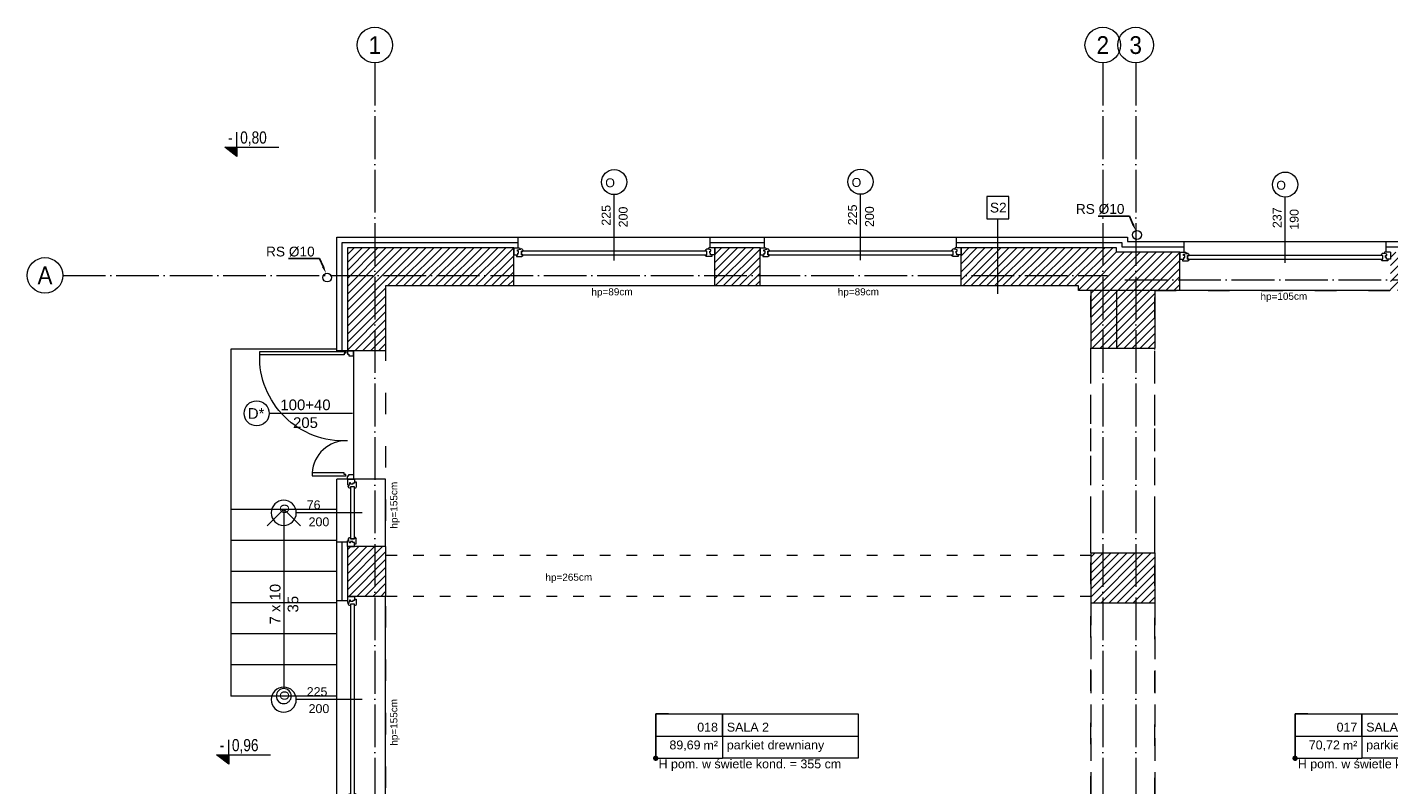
# Model space of a CAD drawing. Header units: millimetres. Extents: x 6506 to 39690, y 4581 to 25261.
# Tile 10 of 27: x 12933 to 14464, y 19040 to 19892. Entities that reach past the tile are written whole.
import ezdxf
from ezdxf import colors
from ezdxf.entities.mleader import LeaderData, LeaderLine
from ezdxf.enums import TextEntityAlignment as Align
from ezdxf.math import Vec2, Vec3

# ---------------------------------------------------------------- set-up
doc = ezdxf.new("R2010")
doc.units = ezdxf.units.MM
for name, pattern in [('ACAD_ISO03W100', [30, 12, -18]), ('ACAD_ISO04W100', [30, 24, -3, 0, -3]), ('DASHED', [19.05, 12.7, -6.35]), ('Osie$0$CONTINOUS', [0])]:
    doc.linetypes.add(name, pattern=pattern)
doc.layers.get('0').update_dxf_attribs({"color": 251, "lineweight": 5})
for name, color, linetype, lineweight in [('A_HATCH', 251, 'Continuous', 5), ('A_IZOLEACJA TERMI_PROJEKTOWANA', 251, 'Continuous', 5), ('A_KONST_ISTNIEJĄCE', 251, 'Continuous', 5), ('A_OPISY', 251, 'Continuous', 5), ('A_OSIE KONSTRUKCYJNE', 251, 'ACAD_ISO04W100', 5), ('A_RYNNY', 251, 'Continuous', 5), ('A_STOLARKA OKIENNA', 251, 'Continuous', 5), ('A_TEKST', 251, 'Continuous', 5), ('A_WIDOK', 251, 'Continuous', 5), ('A_WIDOK-NAD', 251, 'DASHED', 5), ('AA OPISY', 251, 'Continuous', 5)]:
    doc.layers.add(name, color=color, linetype=linetype, lineweight=lineweight)
doc.layers.add('A_NIEWIDOCZNE  POMOCNICZE', color=251, linetype='ACAD_ISO03W100', lineweight=5, plot=False)
doc.styles.add('APLUS', font='arial.ttf', dxfattribs={"width": 0.6})
doc.styles.add('ARIAL', font='arial.ttf')
doc.styles.add('DEMIURG_100_opisy', font='arial.ttf', dxfattribs={"width": 0.9, "height": 20})
doc.styles.get("Standard").update_dxf_attribs({"font": 'arial.ttf'})
doc.linetypes.add('BATTING', pattern='A,0.0001,-0.1,[134,ltypeshp.shx,S=0.1,R=0,X=-0.1,Y=0],-0.2,[134,ltypeshp.shx,S=0.1,R=180,X=0.1,Y=0],-0.1', length=0.4001)

# ---------------------------------------------------------------- blocks, each defined once
blk = doc.blocks.new('*U57')
for p, q in [((-37, 0), (-37, -8)), ((-37, 0), (-30.3, 0)), ((-37, 0), (-37, -8)), ((-30.3, 0), (-29.7, -1.6)), ((193.3, 0), (192.7, -1.6)), ((200, 0), (193.3, 0)), ((200, 0), (200, -8)), ((-37, -8), (-33.8, -8)), ((-33.8, -8), (-33.8, -9.9)), ((-33.8, -8), (-32.4, -8)), ((-33.8, -9.9), (-27.9, -9.9)), ((-32.8, -2.4), (-29.7, -1.6)), ((-32.8, -3.7), (-32.8, -2.4)), ((-31.4, -3.7), (-32.8, -3.7)), ((-32.4, -8), (-32.4, -6.1)), ((-32.4, -6.1), (-31.4, -6.1)), ((-31.4, -6.1), (-31.4, -3.7)), ((-29.7, -1.6), (-28.9, -1.6)), ((-28.9, -1.6), (-29, -1)), ((-28.2, -8), (-28.2, -3.7)), ((-28.2, -3.7), (-26.6, -3.7)), ((-26.7, -8), (-28.2, -8)), ((-26.7, -9), (-26.7, -8)), ((191.2, -3.7), (189.6, -3.7)), ((189.7, -9), (189.7, -8)), ((189.7, -8), (191.2, -8)), ((196.8, -9.9), (190.9, -9.9)), ((191.2, -8), (191.2, -3.7)), ((191.9, -1.6), (192, -1)), ((192.7, -1.6), (191.9, -1.6)), ((195.8, -2.4), (192.7, -1.6)), ((194.4, -6.1), (194.4, -3.7)), ((194.4, -3.7), (195.8, -3.7)), ((195.4, -6.1), (194.4, -6.1)), ((195.4, -8), (195.4, -6.1)), ((196.8, -8), (195.4, -8)), ((195.8, -3.7), (195.8, -2.4)), ((200, -8), (196.8, -8)), ((196.8, -8), (196.8, -9.9))]:
    blk.add_line(p, q)
blk.add_lwpolyline([(-28.2, -3.7), (191.2, -3.7), (191.2, -8), (-28.2, -8)], close=True)
for centre, radius, start, end in [((-29.1, -3.5), 2.51, 356.8105, 86.8105), ((-28, -8.4), 1.5, 273.3553, 335.6854), ((192.1, -3.5), 2.51, 93.1895, 183.1895), ((191, -8.4), 1.5, 204.3146, 266.6447)]:
    blk.add_arc(centre, radius, start, end)
blk = doc.blocks.new('*U58')
for p, q in [((-26, 0), (-26, -8)), ((-26, 0), (-19.4, 0)), ((-26, 0), (-26, -8)), ((-19.4, 0), (-18.8, -1.6)), ((193.3, 0), (192.7, -1.6)), ((200, 0), (193.3, 0)), ((200, 0), (200, -8)), ((-26, -8), (-22.8, -8)), ((-22.8, -8), (-22.8, -9.9)), ((-22.8, -8), (-21.4, -8)), ((-22.8, -9.9), (-17, -9.9)), ((-21.8, -2.4), (-18.8, -1.6)), ((-21.8, -3.7), (-21.8, -2.4)), ((-20.4, -3.7), (-21.8, -3.7)), ((-21.4, -8), (-21.4, -6.1)), ((-21.4, -6.1), (-20.4, -6.1)), ((-20.4, -6.1), (-20.4, -3.7)), ((-18.8, -1.6), (-17.9, -1.6)), ((-17.9, -1.6), (-18, -1)), ((-17.3, -8), (-17.3, -3.7)), ((-17.3, -3.7), (-15.7, -3.7)), ((-15.7, -8), (-17.3, -8)), ((-15.7, -9), (-15.7, -8)), ((191.2, -3.7), (189.6, -3.7)), ((189.7, -9), (189.7, -8)), ((189.7, -8), (191.2, -8)), ((196.8, -9.9), (190.9, -9.9)), ((191.2, -8), (191.2, -3.7)), ((191.9, -1.6), (192, -1)), ((192.7, -1.6), (191.9, -1.6)), ((195.8, -2.4), (192.7, -1.6)), ((194.4, -6.1), (194.4, -3.7)), ((194.4, -3.7), (195.8, -3.7)), ((195.4, -6.1), (194.4, -6.1)), ((195.4, -8), (195.4, -6.1)), ((196.8, -8), (195.4, -8)), ((195.8, -3.7), (195.8, -2.4)), ((200, -8), (196.8, -8)), ((196.8, -8), (196.8, -9.9))]:
    blk.add_line(p, q)
blk.add_lwpolyline([(-17.3, -3.7), (191.2, -3.7), (191.2, -8), (-17.3, -8)], close=True)
for centre, radius, start, end in [((-18.2, -3.5), 2.51, 356.8105, 86.8105), ((-17.1, -8.4), 1.5, 273.3553, 335.6854), ((192.1, -3.5), 2.51, 93.1895, 183.1895), ((191, -8.4), 1.5, 204.3146, 266.6447)]:
    blk.add_arc(centre, radius, start, end)
blk = doc.blocks.new('*U59')
for p, q in [((-26, 0), (-26, -8)), ((-26, 0), (-19.3, 0)), ((-26, 0), (-26, -8)), ((-19.3, 0), (-18.7, -1.6)), ((193.3, 0), (192.7, -1.6)), ((200, 0), (193.3, 0)), ((200, 0), (200, -8)), ((-26, -8), (-22.8, -8)), ((-22.8, -8), (-22.8, -9.9)), ((-22.8, -8), (-21.4, -8)), ((-22.8, -9.9), (-16.9, -9.9)), ((-21.8, -2.4), (-18.7, -1.6)), ((-21.8, -3.7), (-21.8, -2.4)), ((-20.4, -3.7), (-21.8, -3.7)), ((-21.4, -8), (-21.4, -6.1)), ((-21.4, -6.1), (-20.4, -6.1)), ((-20.4, -6.1), (-20.4, -3.7)), ((-18.7, -1.6), (-17.9, -1.6)), ((-17.9, -1.6), (-18, -1)), ((-17.2, -8), (-17.2, -3.7)), ((-17.2, -3.7), (-15.6, -3.7)), ((-15.7, -8), (-17.2, -8)), ((-15.7, -9), (-15.7, -8)), ((191.2, -3.7), (189.6, -3.7)), ((189.7, -9), (189.7, -8)), ((189.7, -8), (191.2, -8)), ((196.8, -9.9), (190.9, -9.9)), ((191.2, -8), (191.2, -3.7)), ((191.9, -1.6), (192, -1)), ((192.7, -1.6), (191.9, -1.6)), ((195.8, -2.4), (192.7, -1.6)), ((194.4, -6.1), (194.4, -3.7)), ((194.4, -3.7), (195.8, -3.7)), ((195.4, -6.1), (194.4, -6.1)), ((195.4, -8), (195.4, -6.1)), ((196.8, -8), (195.4, -8)), ((195.8, -3.7), (195.8, -2.4)), ((200, -8), (196.8, -8)), ((196.8, -8), (196.8, -9.9))]:
    blk.add_line(p, q)
blk.add_lwpolyline([(-17.2, -3.7), (191.2, -3.7), (191.2, -8), (-17.2, -8)], close=True)
for centre, radius, start, end in [((-18.1, -3.5), 2.51, 356.8105, 86.8105), ((-17, -8.4), 1.5, 273.3553, 335.6854), ((192.1, -3.5), 2.51, 93.1895, 183.1895), ((191, -8.4), 1.5, 204.3146, 266.6447)]:
    blk.add_arc(centre, radius, start, end)
blk = doc.blocks.new('*U62')
for p, q in [((118, 0), (118, -8)), ((118, 0), (124.7, 0)), ((118, 0), (118, -8)), ((124.7, 0), (125.3, -1.6)), ((187.3, 0), (186.7, -1.6)), ((194, 0), (187.3, 0)), ((194, 0), (194, -8)), ((118, -8), (121.2, -8)), ((121.2, -8), (121.2, -9.9)), ((121.2, -8), (122.6, -8)), ((121.2, -9.9), (127.1, -9.9)), ((122.2, -2.4), (125.3, -1.6)), ((122.2, -3.7), (122.2, -2.4)), ((123.6, -3.7), (122.2, -3.7)), ((122.6, -8), (122.6, -6.1)), ((122.6, -6.1), (123.6, -6.1)), ((123.6, -6.1), (123.6, -3.7)), ((125.3, -1.6), (126.1, -1.6)), ((126.1, -1.6), (126, -1)), ((126.8, -8), (126.8, -3.7)), ((126.8, -3.7), (128.4, -3.7)), ((128.3, -8), (126.8, -8)), ((128.3, -9), (128.3, -8)), ((185.2, -3.7), (183.6, -3.7)), ((183.7, -9), (183.7, -8)), ((183.7, -8), (185.2, -8)), ((190.8, -9.9), (184.9, -9.9)), ((185.2, -8), (185.2, -3.7)), ((185.9, -1.6), (186, -1)), ((186.7, -1.6), (185.9, -1.6)), ((189.8, -2.4), (186.7, -1.6)), ((188.4, -6.1), (188.4, -3.7)), ((188.4, -3.7), (189.8, -3.7)), ((189.4, -6.1), (188.4, -6.1)), ((189.4, -8), (189.4, -6.1)), ((190.8, -8), (189.4, -8)), ((189.8, -3.7), (189.8, -2.4)), ((194, -8), (190.8, -8)), ((190.8, -8), (190.8, -9.9))]:
    blk.add_line(p, q)
blk.add_lwpolyline([(126.8, -3.7), (185.2, -3.7), (185.2, -8), (126.8, -8)], close=True)
for centre, radius, start, end in [((125.9, -3.5), 2.51, 356.8105, 86.8105), ((127, -8.4), 1.5, 273.3553, 335.6854), ((186.1, -3.5), 2.51, 93.1895, 183.1895), ((185, -8.4), 1.5, 204.3146, 266.6447)]:
    blk.add_arc(centre, radius, start, end)
blk = doc.blocks.new('*U63')
for p, q in [((-26, 0), (-26, -8)), ((-26, 0), (-19.3, 0)), ((-26, 0), (-26, -8)), ((-19.3, 0), (-18.7, -1.6)), ((199.3, 0), (198.7, -1.6)), ((206, 0), (199.3, 0)), ((206, 0), (206, -8)), ((-26, -8), (-22.8, -8)), ((-22.8, -8), (-22.8, -9.9)), ((-22.8, -8), (-21.4, -8)), ((-22.8, -9.9), (-16.9, -9.9)), ((-21.8, -2.4), (-18.7, -1.6)), ((-21.8, -3.7), (-21.8, -2.4)), ((-20.4, -3.7), (-21.8, -3.7)), ((-21.4, -8), (-21.4, -6.1)), ((-21.4, -6.1), (-20.4, -6.1)), ((-20.4, -6.1), (-20.4, -3.7)), ((-18.7, -1.6), (-17.9, -1.6)), ((-17.9, -1.6), (-18, -1)), ((-17.2, -8), (-17.2, -3.7)), ((-17.2, -3.7), (-15.6, -3.7)), ((-15.7, -8), (-17.2, -8)), ((-15.7, -9), (-15.7, -8)), ((197.2, -3.7), (195.6, -3.7)), ((195.7, -9), (195.7, -8)), ((195.7, -8), (197.2, -8)), ((202.8, -9.9), (196.9, -9.9)), ((197.2, -8), (197.2, -3.7)), ((197.9, -1.6), (198, -1)), ((198.7, -1.6), (197.9, -1.6)), ((201.8, -2.4), (198.7, -1.6)), ((200.4, -6.1), (200.4, -3.7)), ((200.4, -3.7), (201.8, -3.7)), ((201.4, -6.1), (200.4, -6.1)), ((201.4, -8), (201.4, -6.1)), ((202.8, -8), (201.4, -8)), ((201.8, -3.7), (201.8, -2.4)), ((206, -8), (202.8, -8)), ((202.8, -8), (202.8, -9.9))]:
    blk.add_line(p, q)
blk.add_lwpolyline([(-17.2, -3.7), (197.2, -3.7), (197.2, -8), (-17.2, -8)], close=True)
for centre, radius, start, end in [((-18.1, -3.5), 2.51, 356.8105, 86.8105), ((-17, -8.4), 1.5, 273.3553, 335.6854), ((198.1, -3.5), 2.51, 93.1895, 183.1895), ((197, -8.4), 1.5, 204.3146, 266.6447)]:
    blk.add_arc(centre, radius, start, end)
blk = doc.blocks.new('*U19')
at = {"lineweight": 5}
for p, q in [((-75, -25), (-75, 25)), ((-75, 25), (0, 25)), ((0, 0), (0, 25)), ((0, 25), (152.7, 25)), ((152.7, 25), (152.7, -25)), ((-75, -25), (0, -25)), ((152.7, -25), (0, -25))]:
    blk.add_line(p, q, dxfattribs=at)
at = {"lineweight": 5, "ltscale": 18.5}
for p, q in [((0, 25), (0, -25)), ((-75, 0), (152.7, 0))]:
    blk.add_line(p, q, dxfattribs=at)
at = {"lineweight": 5, "ltscale": 18.5, "insert": (-5, -10.4), "char_height": 10, "attachment_point": 6, "style": 'ARIAL'}
blk.add_mtext('\\A1;m²', dxfattribs=at)
at = {"lineweight": 5, "style": 'ARIAL'}
blk.add_attdef('1NR', text='', height=10, dxfattribs=at).set_placement((-5, 5), align=Align.RIGHT)
blk.add_attdef('2POM', (5, 5), '', height=10, dxfattribs=at)
blk.add_attdef('4PL2', text='', height=10, dxfattribs=at).set_placement((-24.6, -5), align=Align.TOP_RIGHT)
blk.add_attdef('3POS', text='', height=10, dxfattribs=at).set_placement((5, -5), align=Align.TOP_LEFT)
blk = doc.blocks.new('_Dot')
at = {"color": 0, "linetype": 'ByBlock', "lineweight": -2}
blk.add_line((-0.5, 0), (-1, 0), dxfattribs=at)
at = {"color": 0, "linetype": 'ByBlock', "const_width": 0.5}
blk.add_lwpolyline([(-0.25, 0, 1), (0.25, 0, 1)], format="xyb", close=True, dxfattribs=at)
blk = doc.blocks.new('WARTOŚĆ')
at = {"layer": 'A_OPISY', "color": 144}
blk.add_line((0, 0), (0, 74), dxfattribs=at)
blk.add_circle((0, 88.1), 14.1, dxfattribs=at)
blk.add_attdef('OZ', (-10, 82.4), '', height=10, dxfattribs=at)
for tag, p in [('S', (-4, 32.6)), ('H', (15.1, 32.6))]:
    blk.add_attdef(tag, p, '', height=10, rotation=90, dxfattribs=at)
blk = doc.blocks.new('*U25')
at = {"layer": 'AA OPISY'}
for q in [(46.5, 18.8), (-136.6, 0), (46.5, -18.8)]:
    blk.add_line((65, 0), q, dxfattribs=at)
blk.add_circle((-145, 0), 8.43, dxfattribs=at)
blk = doc.blocks.new('*U5')
blk.add_hatch(color=256).paths.add_polyline_path([(0, 0.153), (-0.198, 0.153), (0, 0)])
blk.add_line((0, 0.153), (0, 0.4))
blk.add_lwpolyline([(0, 0.153), (0, 0), (-0.198, 0.153), (0.685, 0.153)])
at = {"style": 'APLUS', "width": 0.8}
blk.add_attdef('%%P_0.00', text='', height=0.2, dxfattribs=at).set_placement((-0.146, 0.153), align=Align.BOTTOM_LEFT)
blk = doc.blocks.new('OSI')
at = {"layer": 'A_OSIE KONSTRUKCYJNE', "ltscale": 2}
for p, q in [((16364, 22227), (16364, 19966.9)), ((17182.5, 22227), (17182.5, 19966.9)), ((17219.5, 22227), (17219.5, 19966.9)), ((16013.1, 21988.1), (17187.7, 21988.1)), ((17207.2, 21983.1), (19027.2, 21983.1))]:
    blk.add_line(p, q, dxfattribs=at)
at = {"layer": 'A_OSIE KONSTRUKCYJNE', "linetype": 'Continuous'}
for centre in [(16364, 22247), (17182.5, 22247), (17219.5, 22247), (15993.1, 21988.1)]:
    blk.add_circle(centre, 20, dxfattribs=at)
at = {"layer": 'A_OSIE KONSTRUKCYJNE', "linetype": 'Osie$0$CONTINOUS', "style": 'DEMIURG_100_opisy', "width": 0.9}
for s, p in [('1', (16364, 22247)), ('2', (17182.5, 22247)), ('3', (17219.5, 22247)), ('A', (15993.1, 21988.1))]:
    blk.add_text(s, height=20, dxfattribs=at).set_placement(p, align=Align.MIDDLE_CENTER)

msp = doc.modelspace()

# ---------------------------------------------------------------- hatches: boundary and pattern name
at = {"layer": 'A_HATCH'}
h = msp.add_hatch(dxfattribs=at)
h.set_pattern_fill('ANSI31', color=256, scale=2)
h.set_pattern_definition([(45, (-1713.23, 355.087), (-4.490128, 4.490128), [])])
h.paths.add_polyline_path([(14201.3, 19300.7), (14129.3, 19300.7), (14129.3, 19244.7), (14201.3, 19244.7)])
h.paths.add_polyline_path([(14201.3, 19595.7), (14158.3, 19595.7), (14158.3, 19530.7), (14201.3, 19530.7)])
h.paths.add_polyline_path([(14158.3, 19595.7), (14129.3, 19595.7), (14129.3, 19530.7), (14158.3, 19530.7)])
h.paths.add_polyline_path([(14229.3, 19638.7), (14158.3, 19638.7), (14158.3, 19643.7), (13983.3, 19643.7), (13983.3, 19635.7), (13983.3, 19600.7), (14115.3, 19600.7), (14115.3, 19595.7), (14229.3, 19595.7)])
h.paths.add_polyline_path([(14510.3, 19638.7), (14466.3, 19638.7), (14466.3, 19630.7), (14466.3, 19595.7), (14510.3, 19595.7)])
h.paths.add_polyline_path([(13757.3, 19643.7), (13706.3, 19643.7), (13706.3, 19635.7), (13706.3, 19600.7), (13757.3, 19600.7)])
h.paths.add_polyline_path([(13480.3, 19643.7), (13293.3, 19643.7), (13293.3, 19527.7), (13301.3, 19527.7), (13336.3, 19527.7), (13336.3, 19600.7), (13480.3, 19600.7)])
h.paths.add_polyline_path([(13336.3, 19307.7), (13293.3, 19307.7), (13293.3, 19251.7), (13301.3, 19251.7), (13336.3, 19251.7)])
h.paths.add_polyline_path([(13336.3, 19019.7), (13293.3, 19019.7), (13293.3, 18419.7), (13336.3, 18419.7)])
h.paths.add_polyline_path([(13812.3, 18204.7), (13336.3, 18204.7), (13336.3, 18223.7), (13293.3, 18223.7), (13293.3, 18161.7), (13812.3, 18161.7), (13812.3, 18173.6)])
h.paths.add_polyline_path([(14014.3, 18204.7), (13990.3, 18204.7), (13971.3, 18204.7), (13942.3, 18204.7), (13942.3, 18161.7), (14014.3, 18161.7)])
h.paths.add_polyline_path([(14201.3, 18471.2), (14178.8, 18471.2), (14201.3, 18471.2), (14201.3, 19016.7), (14158.3, 19016.7), (14158.3, 18320.7), (14803.3, 18320.7), (14803.3, 18363.7), (14201.3, 18363.7)])
h.paths.add_polyline_path([(14114.3, 18402.7), (14136.8, 18402.7), (14114.3, 18402.7), (14114.3, 18356.7), (13971.3, 18356.7), (13971.3, 18313.7), (14156.3, 18313.7), (14156.3, 19016.7), (14129.3, 19016.7), (14129.3, 18725.7), (14114.3, 18725.7)])

# ---------------------------------------------------------------- linework, layer by layer
at = {"layer": 'A_IZOLEACJA TERMI_PROJEKTOWANA', "ltscale": 2}
for p, q in [((13485.3, 19643.7), (13485.3, 19655.7)), ((13701.3, 19643.7), (13701.3, 19655.7)), ((13762.3, 19643.7), (13762.3, 19655.7)), ((13978.3, 19643.7), (13978.3, 19655.7)), ((14234.3, 19638.7), (14234.3, 19650.7)), ((14461.3, 19638.7), (14461.3, 19650.7)), ((13293.3, 19527.7), (13281.3, 19527.7)), ((13293.3, 19312.7), (13281.3, 19312.7)), ((13293.3, 19246.7), (13281.3, 19246.7))]:
    msp.add_line(p, q, dxfattribs=at)
for points in [[(13281.3, 19527.7), (13281.3, 19655.7), (13485.3, 19655.7)], [(13701.3, 19655.7), (13762.3, 19655.7)], [(13978.3, 19655.7), (14170.3, 19655.7), (14170.3, 19650.7), (14234.3, 19650.7)], [(14461.3, 19650.7), (14515.3, 19650.7)], [(13281.3, 19246.7), (13281.3, 19312.7)]]:
    msp.add_lwpolyline(points, dxfattribs=at)
at = {"layer": 'A_IZOLEACJA TERMI_PROJEKTOWANA', "linetype": 'BATTING', "ltscale": 14}
for points in [[(13287.3, 19527.7), (13287.3, 19649.7), (13485.3, 19649.7)], [(13701.3, 19649.7), (13762.3, 19649.7)], [(13978.3, 19649.7), (14164.3, 19649.7), (14164.3, 19644.7), (14234.3, 19644.7)], [(14461.3, 19644.7), (14515.3, 19644.7)], [(13287.3, 19246.7), (13287.3, 19312.7)]]:
    msp.add_lwpolyline(points, dxfattribs=at)
at = {"layer": 'A_KONST_ISTNIEJĄCE', "ltscale": 2}
for p, q in [((13480.3, 19600.7), (13480.3, 19643.7)), ((13706.3, 19600.7), (13706.3, 19643.7)), ((13757.3, 19600.7), (13757.3, 19643.7)), ((13983.3, 19600.7), (13983.3, 19643.7)), ((14229.3, 19595.7), (14229.3, 19638.7)), ((14129.3, 19595.7), (14129.3, 19530.7)), ((14158.3, 19595.7), (14158.3, 19530.7)), ((14201.3, 19595.7), (14201.3, 19530.7)), ((13336.3, 19527.7), (13293.3, 19527.7)), ((14129.3, 19530.7), (14201.3, 19530.7)), ((13336.3, 19307.7), (13293.3, 19307.7)), ((14129.3, 19300.7), (14201.3, 19300.7)), ((14129.3, 19300.7), (14129.3, 19244.7)), ((14201.3, 19300.7), (14201.3, 19244.7)), ((13336.3, 19251.7), (13293.3, 19251.7)), ((14129.3, 19244.7), (14201.3, 19244.7))]:
    msp.add_line(p, q, dxfattribs=at)
for points in [[(13480.3, 19643.7), (13293.3, 19643.7), (13293.3, 19527.7)], [(13757.3, 19643.7), (13706.3, 19643.7)], [(14229.3, 19638.7), (14158.3, 19638.7), (14158.3, 19643.7), (13983.3, 19643.7)], [(13480.3, 19600.7), (13336.3, 19600.7), (13336.3, 19527.7)], [(13757.3, 19600.7), (13706.3, 19600.7)], [(14229.3, 19595.7), (14115.3, 19595.7), (14115.3, 19600.7), (13983.3, 19600.7)], [(13293.3, 19307.7), (13293.3, 19251.7)], [(13336.3, 19307.7), (13336.3, 19251.7)]]:
    msp.add_lwpolyline(points, dxfattribs=at)
at = {"layer": 'A_NIEWIDOCZNE  POMOCNICZE', "ltscale": 2}
msp.add_lwpolyline([(14114.3, 18464.7), (14114.3, 18725.7), (14129.3, 18725.7), (14129.3, 19595.7), (14115.3, 19595.7), (14115.3, 19600.7), (13336.3, 19600.7), (13336.3, 18464.7), (14114.3, 18464.7)], dxfattribs=at)
msp.add_lwpolyline([(14201.3, 19595.7), (14775.3, 19595.7), (14775.3, 18363.7), (14201.3, 18363.7)], close=True, dxfattribs=at)
at = {"layer": 'A_OPISY'}
msp.add_line((14024.7, 19591.8), (14024.7, 19676.3), dxfattribs=at)
at = {"layer": 'A_OPISY', "transparency": 33554559}
msp.add_line((13299.1, 19457.5), (13205.4, 19457.5), dxfattribs=at)
at = {"layer": 'A_OPISY'}
msp.add_lwpolyline([(14012.2, 19676.3), (14037.2, 19676.3), (14037.2, 19701.3), (14012.2, 19701.3)], close=True, dxfattribs=at)
at = {"layer": 'A_OPISY', "transparency": 33554559}
for points in [[(13293.3, 19426.6, -0.435501), (13194.7, 19523.4)], [(13293.3, 19426.6, 0.409169), (13253.8, 19390.6)]]:
    msp.add_lwpolyline(points, format="xyb", dxfattribs=at)
for points in [[(13291.6, 19525.2), (13291.6, 19525.2), (13289.8, 19525.2), (13289.8, 19523.4), (13194.7, 19523.4), (13194.7, 19526.9), (13291.6, 19526.9)], [(13300.2, 19522.3), (13300.2, 19527.6), (13293.3, 19527.6), (13293.3, 19524.1), (13295, 19524.1), (13295, 19522.3)], [(13291.6, 19388.9), (13291.6, 19388.9), (13289.8, 19388.9), (13289.8, 19390.6), (13253.8, 19390.6), (13253.8, 19387.2), (13291.6, 19387.2)], [(13300.2, 19388.9), (13300.2, 19383.7), (13293.3, 19383.7), (13293.3, 19387.2), (13295, 19387.2), (13295, 19388.9)]]:
    msp.add_lwpolyline(points, close=True, dxfattribs=at)
msp.add_circle((13191.3, 19457.5), 14.1, dxfattribs=at)
at = {"layer": 'A_RYNNY'}
for centre in [(14181.1, 19658.1), (13270.6, 19610.2)]:
    msp.add_circle(centre, 5, dxfattribs=at)
at = {"layer": 'A_WIDOK', "ltscale": 2}
for p, q in [((13485.3, 19655.7), (13701.3, 19655.7)), ((13762.3, 19655.7), (13978.3, 19655.7)), ((14234.3, 19650.7), (14461.3, 19650.7)), ((13706.3, 19600.7), (13480.3, 19600.7)), ((13983.3, 19600.7), (13757.3, 19600.7)), ((14466.3, 19595.7), (14229.3, 19595.7)), ((13281.3, 19529.7), (13162.3, 19529.7)), ((13162.3, 19529.7), (13162.3, 19349.7)), ((13300.2, 19527.6), (13300.2, 19383.7)), ((13336.3, 19383.7), (13281.3, 19383.7)), ((13281.3, 19312.7), (13281.3, 19383.7)), ((13336.3, 19307.7), (13336.3, 19383.7)), ((13162.3, 19349.7), (13281.3, 19349.7)), ((13162.3, 19349.7), (13162.3, 19139.7)), ((13281.3, 19314.7), (13162.3, 19314.7)), ((13281.3, 19279.7), (13162.3, 19279.7)), ((13281.3, 19244.7), (13162.3, 19244.7)), ((13281.3, 19024.7), (13281.3, 19246.7)), ((13336.3, 19019.7), (13336.3, 19251.7)), ((13281.3, 19209.7), (13162.3, 19209.7)), ((13281.3, 19174.7), (13162.3, 19174.7)), ((13281.3, 19139.7), (13162.3, 19139.7))]:
    msp.add_line(p, q, dxfattribs=at)
at = {"layer": 'A_WIDOK-NAD', "ltscale": 2}
for p, q in [((14129.3, 19300.7), (14129.3, 19530.7)), ((14201.3, 19300.7), (14201.3, 19530.7)), ((14129.3, 19244.7), (14129.3, 19016.7)), ((14201.3, 19244.7), (14201.3, 19016.7))]:
    msp.add_line(p, q, dxfattribs=at)
at = {"layer": 'A_WIDOK-NAD', "linetype": 'ACAD_ISO03W100'}
for p, q in [((14129.3, 19297.7), (13336.3, 19297.7)), ((14129.3, 19251.7), (13336.3, 19251.7))]:
    msp.add_line(p, q, dxfattribs=at)

# ---------------------------------------------------------------- block references
at = {"layer": 'A_OPISY', "transparency": 33554687, "xscale": 68.67492864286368, "yscale": 68.67492864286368, "zscale": 68.67492864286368, "rotation": 1.435389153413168e-05}
for p, values in [((13169.2, 19746.1), {'%%P_0.00': '-  0,80'}), ((13159.9, 19063.1), {'%%P_0.00': '-  0,96'})]:
    msp.add_blockref('*U5', p, dxfattribs=at).add_auto_attribs(values)
at = {"layer": 'A_OPISY', "transparency": 33554559}
ref = msp.add_blockref('WARTOŚĆ', (13593.3, 19629.4), dxfattribs=at)
ref.add_attrib('S', '225', (13589.2, 19668.5), dxfattribs={"color": 0, "height": 10, "rotation": 90})
ref.add_attrib('H', '200', (13608.4, 19666.6), dxfattribs={"color": 0, "height": 10, "rotation": 90})
ref.add_attrib('OZ', 'O', (13583.3, 19711.7), dxfattribs={"color": 0, "height": 10})
ref = msp.add_blockref('WARTOŚĆ', (13870.3, 19629.8), dxfattribs=at)
ref.add_attrib('S', '225', (13866.2, 19669), dxfattribs={"color": 0, "height": 10, "rotation": 90})
ref.add_attrib('H', '200', (13885.4, 19667), dxfattribs={"color": 0, "height": 10, "rotation": 90})
ref.add_attrib('OZ', 'O', (13860.3, 19712.1), dxfattribs={"color": 0, "height": 10})
ref = msp.add_blockref('WARTOŚĆ', (14347.8, 19626.6), dxfattribs=at)
ref.add_attrib('S', '237', (14343.7, 19665.8), dxfattribs={"color": 0, "height": 10, "rotation": 90})
ref.add_attrib('H', '190', (14362.9, 19663.9), dxfattribs={"color": 0, "height": 10, "rotation": 90})
ref.add_attrib('OZ', 'O', (14337.8, 19708.9), dxfattribs={"color": 0, "height": 10})
ref = msp.add_blockref('WARTOŚĆ', (13309.9, 19345.7), dxfattribs=dict(at, xscale=-1, rotation=90))
ref.add_attrib('S', '76', (13247.6, 19349.7), dxfattribs={"color": 0, "height": 10})
ref.add_attrib('H', '200', (13249.7, 19330.6), dxfattribs={"color": 0, "height": 10})
ref.add_attrib('OZ', 'O', (13217.6, 19355.7), dxfattribs={"color": 0, "height": 10, "rotation": 270})
at = {"layer": 'A_OPISY', "transparency": 33554559, "xscale": -1, "rotation": 270}
msp.add_blockref('*U25', (13221.8, 19284.7), dxfattribs=at)
at = {"layer": 'A_OPISY', "transparency": 33554559}
ref = msp.add_blockref('WARTOŚĆ', (13309.9, 19135.7), dxfattribs=dict(at, xscale=-1, rotation=90))
ref.add_attrib('S', '225', (13247.6, 19139.7), dxfattribs={"color": 0, "height": 10})
ref.add_attrib('H', '200', (13249.7, 19120.6), dxfattribs={"color": 0, "height": 10})
ref.add_attrib('OZ', 'O', (13217.6, 19145.7), dxfattribs={"color": 0, "height": 10, "rotation": 270})
at = {"layer": 'A_OPISY'}
for p, values in [((13715, 19094.8), {'1NR': '018', '2POM': 'SALA 2', '3POS': 'parkiet drewniany', '4PL2': '89,69'}), ((14433.9, 19094.8), {'1NR': '017', '2POM': 'SALA 1 - JADALNIA', '3POS': 'parkiet drewniany', '4PL2': '70,72'})]:
    msp.add_blockref('*U19', p, dxfattribs=at).add_auto_attribs(values)
at = {"layer": 'A_OSIE KONSTRUKCYJNE'}
msp.add_blockref('OSI', (-3039.8, -2375.5), dxfattribs=at)
at = {"layer": 'A_STOLARKA OKIENNA', "transparency": 33554559, "xscale": -1}
for name, p in [('*U59', (13680.3, 19643.7)), ('*U58', (13957.3, 19643.7)), ('*U57', (14429.3, 19638.7))]:
    msp.add_blockref(name, p, dxfattribs=at)
at = {"layer": 'A_STOLARKA OKIENNA', "transparency": 33554559, "xscale": -1, "rotation": 90}
for name, p in [('*U62', (13293.3, 19501.7)), ('*U63', (13293.3, 19225.7))]:
    msp.add_blockref(name, p, dxfattribs=at)

# ---------------------------------------------------------------- texts
at = {"layer": 'A_OPISY'}
for s, p in [('S2', (14015.8, 19683.3)), ('RS %%C10', (14112.4, 19681.8)), ('RS %%C10', (13201.9, 19633.9))]:
    msp.add_text(s, height=11, dxfattribs=at).set_placement(p)
at = {"layer": 'A_OPISY', "transparency": 33554559, "char_height": 8, "attachment_point": 5}
for s, insert, rotation in [('hp=89cm', (13590.9, 19592.9), 0.4248), ('hp=89cm', (13867.9, 19592.9), 0.4248), ('hp=105cm', (14346.3, 19587.9), 0.4248), ('hp=155cm', (13346.8, 19354.3), 90.4248), ('hp=265cm', (13542.3, 19272.1), 0.4248), ('hp=155cm', (13346.8, 19110.2), 90.4248)]:
    msp.add_mtext_dynamic_manual_height_columns(s, width=44.391, gutter_width=12.5, heights=[0], dxfattribs=dict(at, insert=insert, rotation=rotation))
at = {"layer": 'A_OPISY', "transparency": 33554559, "char_height": 12, "attachment_point": 5}
for s, insert in [('100+40\\P205', (13246.2, 19457)), ('D*', (13190.7, 19457.4))]:
    msp.add_mtext_dynamic_manual_height_columns(s, width=44.391, gutter_width=12.5, heights=[0], dxfattribs=dict(at, insert=insert))
at = {"layer": 'A_OPISY', "char_height": 10, "attachment_point": 1}
for s, insert in [('H pom. w świetle kond. = 355 cm', (13643.2, 19068.5)), ('H pom. w świetle kond. = 338 cm', (14362, 19068.5))]:
    msp.add_mtext_dynamic_manual_height_columns(s, width=254.354, gutter_width=0, heights=[12.8], dxfattribs=dict(at, insert=insert))
at = {"layer": 'A_TEKST', "transparency": 33554559, "insert": (13222.2, 19243), "char_height": 12, "attachment_point": 5, "rotation": 90}
msp.add_mtext_dynamic_manual_height_columns('7 x 10\\P35', width=91.397, gutter_width=12.5, heights=[39.9], dxfattribs=at)

# ---------------------------------------------------------------- leaders
at = {"layer": 'A_OPISY'}
ml = msp.add_multileader_mtext('Standard', dxfattribs=at)
ml.set_content('', color=256)
ml.set_leader_properties()
ml.build(insert=Vec2(0, 0))
ml.multileader.update_dxf_attribs({"dogleg_length": 35, "arrow_head_size": 8})
ctx = ml.context
ctx.base_point, ctx.arrow_head_size, ctx.plane_origin = Vec3(14133.6, 19679.3), 8, Vec3(14219.4, 19656.5)
ctx.text_align_type = 2
notes = []
notes.append((ctx, [(0, (1, 1, 0), (14172.6, 19679.3), (-1, 0), 35, [(0, [(14179.8, 19662.9)], 0, [])])]))
ctx.mtext.insert, ctx.mtext.alignment, ctx.mtext.flow_direction = Vec3(14135.6, 19681.3), 3, 5
ml = msp.add_multileader_mtext('Standard', dxfattribs=at)
ml.set_content('', color=256)
ml.set_leader_properties()
ml.build(insert=Vec2(0, 0))
ml.multileader.update_dxf_attribs({"dogleg_length": 35, "arrow_head_size": 8})
ctx = ml.context
ctx.base_point, ctx.arrow_head_size, ctx.plane_origin = Vec3(13223.1, 19631.5), 8, Vec3(13308.9, 19608.6)
ctx.text_align_type = 2
notes.append((ctx, [(0, (1, 1, 0), (13262.1, 19631.5), (-1, 0), 35, [(0, [(13269.2, 19615.1)], 0, [])])]))
ctx.mtext.insert, ctx.mtext.alignment, ctx.mtext.flow_direction = Vec3(13225.1, 19633.5), 3, 5
ml = msp.add_multileader_mtext('Standard', dxfattribs=at)
ml.set_content('', color=256)
ml.set_leader_properties()
ml.set_arrow_properties(name='DOT')
ml.build(insert=Vec2(0, 0))
ml.multileader.update_dxf_attribs({"arrow_head_size": 6})
ctx = ml.context
ctx.base_point, ctx.arrow_head_size, ctx.plane_origin = Vec3(13654.5, 19119.8), 6, Vec3(13438, 19587.5)
notes.append((ctx, [(0, (1, 1, 0), (13640, 19119.8), (1, 0), 14.5, [(0, [(13640, 19069.8)], 0, [])])]))
ctx.mtext.insert, ctx.mtext.flow_direction = Vec3(13656.5, 19121.8), 5
ml = msp.add_multileader_mtext('Standard', dxfattribs=at)
ml.set_content('', color=256)
ml.set_leader_properties()
ml.set_arrow_properties(name='DOT')
ml.build(insert=Vec2(0, 0))
ml.multileader.update_dxf_attribs({"arrow_head_size": 6})
ctx = ml.context
ctx.base_point, ctx.arrow_head_size, ctx.plane_origin = Vec3(14373.4, 19119.8), 6, Vec3(14156.8, 19587.5)
notes.append((ctx, [(0, (1, 1, 0), (14358.9, 19119.8), (1, 0), 14.5, [(0, [(14358.9, 19069.8)], 0, [])])]))
ctx.mtext.insert, ctx.mtext.flow_direction = Vec3(14375.4, 19121.8), 5
for ctx, leaders in notes:
    for number, flags, end, landing, length, lines in leaders:
        leader = LeaderData()
        leader.index, (leader.has_last_leader_line, leader.has_dogleg_vector, leader.attachment_direction) = number, flags
        leader.last_leader_point, leader.dogleg_vector, leader.dogleg_length = Vec3(end), Vec3(landing), length
        for number, points, colour, breaks in lines:
            line = LeaderLine()
            line.index, line.vertices, line.color, line.breaks = number, Vec3.list(points), colors.encode_raw_color(colour), breaks
            leader.lines.append(line)
        ctx.leaders.append(leader)

doc.saveas('drawing.dxf')
